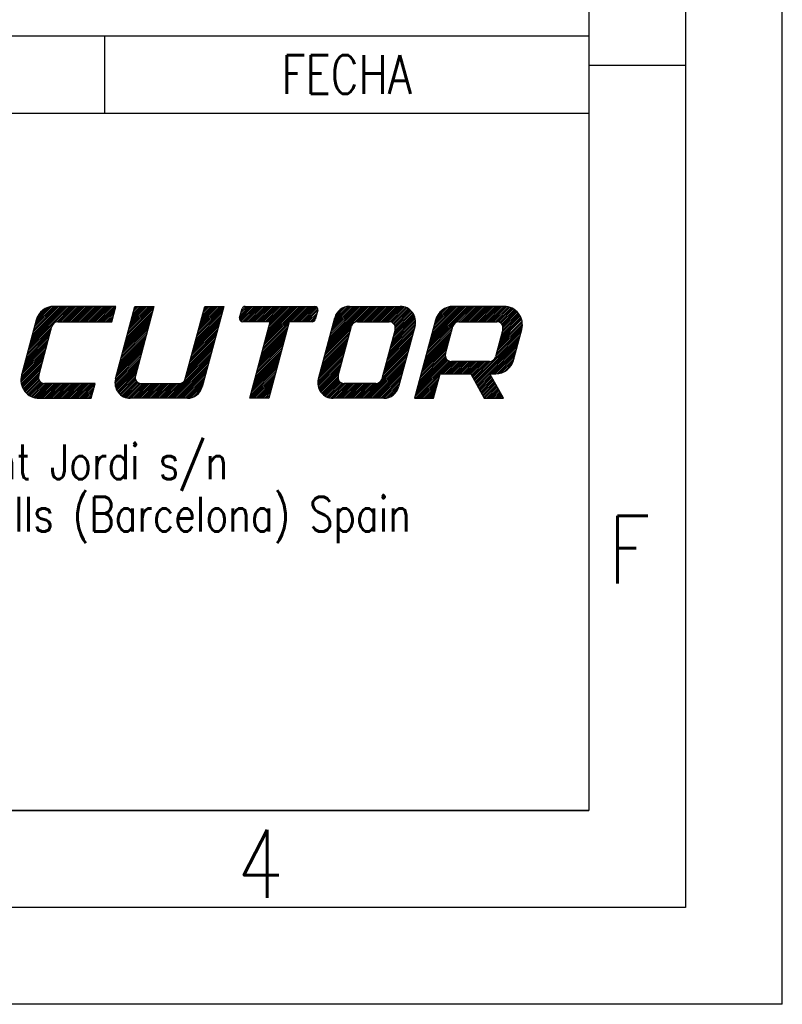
# Model space of a CAD drawing. Header units: millimetres. Extents: x 0 to 210, y 0 to 297.
# Tile 4 of 7: x 171 to 210, y 0 to 51. Entities that reach past the tile are written whole.
import ezdxf

# ---------------------------------------------------------------- set-up
doc = ezdxf.new("R2010")
doc.units = ezdxf.units.MM
doc.header["$LTSCALE"] = 19.36
doc.layers.get('0').update_dxf_attribs({"linetype": 'CONTINUOUS'})
doc.styles.get("Standard").update_dxf_attribs({"font": 'SIMPLEX.SHX', "width": 0.8})

msp = doc.modelspace()

# ---------------------------------------------------------------- linework, layer by layer
at = {"color": 7}
for p, q in [((210, 0), (210, 297)), ((200, 287), (200, 10)), ((25.0001, 50), (200.0001, 50)), ((175.0001, 50), (175.0001, 46)), ((200.0001, 50), (200.0001, 10)), ((205, 48.4621), (200.0169, 48.4621)), ((25.0001, 46), (200.0001, 46)), ((171.1069, 33.9682), (173.1649, 36.0262)), ((171.1396, 34.0903), (173.0755, 36.0262)), ((171.1724, 34.2125), (172.986, 36.0262)), ((171.2051, 34.3347), (172.8966, 36.0262)), ((171.2378, 34.4568), (172.8072, 36.0262)), ((171.2706, 34.579), (172.7177, 36.0262)), ((171.3033, 34.7012), (172.6283, 36.0262)), ((171.336, 34.8234), (172.5389, 36.0262)), ((171.3688, 34.9455), (172.4494, 36.0262)), ((171.4015, 35.0677), (172.3596, 36.0258)), ((171.4342, 35.1899), (172.2624, 36.0181)), ((171.467, 35.312), (172.1517, 35.9967)), ((171.5125, 35.447), (172.0168, 35.9513)), ((171.6426, 35.6665), (171.7973, 35.8212)), ((175.5866, 36.0262), (172.3862, 36.0262)), ((172.4033, 35.1751), (173.2543, 36.0262)), ((172.5509, 35.2333), (173.3438, 36.0262)), ((172.6427, 35.2357), (173.4332, 36.0262)), ((172.7321, 35.2357), (173.5226, 36.0262)), ((172.8216, 35.2357), (173.6121, 36.0262)), ((172.911, 35.2357), (173.7015, 36.0262)), ((173.0004, 35.2357), (173.7909, 36.0262)), ((173.0899, 35.2357), (173.8804, 36.0262)), ((173.1793, 35.2357), (173.9698, 36.0262)), ((173.2687, 35.2357), (174.0592, 36.0262)), ((173.3582, 35.2357), (174.1487, 36.0262)), ((173.4476, 35.2357), (174.2381, 36.0262)), ((173.537, 35.2357), (174.3275, 36.0262)), ((173.6265, 35.2357), (174.417, 36.0262)), ((173.7159, 35.2357), (174.5064, 36.0262)), ((173.8054, 35.2357), (174.5959, 36.0262)), ((173.8948, 35.2357), (174.6853, 36.0262)), ((173.9842, 35.2357), (174.7747, 36.0262)), ((174.0737, 35.2357), (174.8642, 36.0262)), ((174.1631, 35.2357), (174.9536, 36.0262)), ((174.2525, 35.2357), (175.043, 36.0262)), ((174.342, 35.2357), (175.1325, 36.0262)), ((174.4314, 35.2357), (175.2219, 36.0262)), ((174.5208, 35.2357), (175.3113, 36.0262)), ((174.6103, 35.2357), (175.4008, 36.0262)), ((174.6997, 35.2357), (175.4902, 36.0262)), ((174.7891, 35.2357), (175.5796, 36.0262)), ((174.8786, 35.2357), (175.5564, 35.9135)), ((174.968, 35.2357), (175.5236, 35.7913)), ((175.0574, 35.2357), (175.4909, 35.6692)), ((175.3748, 35.2357), (175.5866, 36.0262)), ((175.5644, 32.2783), (176.5687, 36.0262)), ((176.1123, 34.3229), (177.4538, 35.6645)), ((176.145, 34.4451), (177.4865, 35.7866)), ((176.1777, 34.5673), (177.5192, 35.9088)), ((176.2105, 34.6894), (177.5472, 36.0262)), ((176.2432, 34.8116), (177.4578, 36.0262)), ((176.2759, 34.9338), (177.3683, 36.0262)), ((176.3087, 35.0559), (177.2789, 36.0262)), ((176.3414, 35.1781), (177.1895, 36.0262)), ((176.3741, 35.3003), (177.1, 36.0262)), ((176.4069, 35.4225), (177.0106, 36.0262)), ((176.4396, 35.5446), (176.9212, 36.0262)), ((176.4723, 35.6668), (176.8317, 36.0262)), ((176.5051, 35.789), (176.7423, 36.0262)), ((176.5378, 35.9111), (176.6529, 36.0262)), ((176.5687, 36.0262), (177.5507, 36.0262)), ((177.5507, 36.0262), (176.5915, 32.4464)), ((179.1665, 32.2828), (180.1696, 36.0262)), ((179.7218, 34.355), (181.0633, 35.6966)), ((179.7545, 34.4772), (181.096, 35.8187)), ((179.7872, 34.5994), (181.1287, 35.9409)), ((179.82, 34.7215), (181.1246, 36.0262)), ((179.8527, 34.8437), (181.0352, 36.0262)), ((179.8854, 34.9659), (180.9457, 36.0262)), ((179.9182, 35.0881), (180.8563, 36.0262)), ((179.9509, 35.2102), (180.7669, 36.0262)), ((179.9836, 35.3324), (180.6774, 36.0262)), ((180.0164, 35.4546), (180.588, 36.0262)), ((181.1516, 36.0262), (180.0377, 31.8691)), ((180.0491, 35.5767), (180.4986, 36.0262)), ((180.0818, 35.6989), (180.4091, 36.0262)), ((180.1146, 35.8211), (180.3197, 36.0262)), ((180.1473, 35.9432), (180.2302, 36.0262)), ((180.1696, 36.0262), (181.1516, 36.0262)), ((181.9745, 35.3556), (182.645, 36.0262)), ((181.9752, 35.4347), (182.1023, 35.909)), ((181.9792, 35.4499), (182.5556, 36.0262)), ((182.0039, 35.2957), (182.7344, 36.0262)), ((182.012, 35.572), (182.4661, 36.0262)), ((182.0447, 35.6942), (182.3767, 36.0262)), ((182.0525, 35.2548), (182.8239, 36.0262)), ((182.0774, 35.8164), (182.2873, 36.0262)), ((182.1171, 35.9455), (182.1776, 36.0059)), ((182.1229, 35.2358), (182.9133, 36.0262)), ((182.2122, 35.2357), (183.0027, 36.0262)), ((182.255, 36.0262), (185.8559, 36.0262)), ((182.3017, 35.2357), (183.0922, 36.0262)), ((182.3911, 35.2357), (183.1816, 36.0262)), ((182.4805, 35.2357), (183.271, 36.0262)), ((182.57, 35.2357), (183.3605, 36.0262)), ((182.6594, 35.2357), (183.4499, 36.0262)), ((182.7488, 35.2357), (183.5393, 36.0262)), ((182.8383, 35.2357), (183.6288, 36.0262)), ((182.9277, 35.2357), (183.7182, 36.0262)), ((183.0171, 35.2357), (183.8076, 36.0262)), ((183.1066, 35.2357), (183.8971, 36.0262)), ((183.196, 35.2357), (183.9865, 36.0262)), ((183.2003, 33.8985), (185.328, 36.0262)), ((183.233, 34.0206), (185.2386, 36.0262)), ((183.2658, 34.1428), (185.1492, 36.0262)), ((183.2854, 35.2357), (184.0759, 36.0262)), ((183.2985, 34.265), (185.0597, 36.0262)), ((183.3313, 34.3871), (184.9703, 36.0262)), ((183.364, 34.5093), (184.8809, 36.0262)), ((183.3749, 35.2357), (184.1654, 36.0262)), ((183.3967, 34.6315), (184.7914, 36.0262)), ((183.4295, 34.7537), (184.702, 36.0262)), ((183.4622, 34.8758), (184.6126, 36.0262)), ((183.4643, 35.2357), (184.2548, 36.0262)), ((183.4949, 34.998), (184.5231, 36.0262)), ((183.5277, 35.1202), (184.4337, 36.0262)), ((183.5538, 35.2357), (184.3443, 36.0262)), ((184.627, 35.2357), (185.4175, 36.0262)), ((184.7164, 35.2357), (185.5069, 36.0262)), ((184.8058, 35.2357), (185.5963, 36.0262)), ((184.8953, 35.2357), (185.6858, 36.0262)), ((184.9847, 35.2357), (185.7752, 36.0262)), ((185.0741, 35.2357), (185.8644, 36.026)), ((185.1636, 35.2357), (185.9336, 36.0057)), ((185.253, 35.2357), (185.9815, 35.9641)), ((185.3425, 35.2357), (186.01, 35.9032)), ((185.4319, 35.2357), (186.0032, 35.807)), ((185.5213, 35.2357), (185.9704, 35.6848)), ((186.0086, 35.8272), (185.8815, 35.3529)), ((186.4608, 33.8499), (188.6371, 36.0262)), ((186.4936, 33.9721), (188.5477, 36.0262)), ((186.5263, 34.0942), (188.4583, 36.0262)), ((186.559, 34.2164), (188.3688, 36.0262)), ((186.5918, 34.3386), (188.2794, 36.0262)), ((186.6245, 34.4608), (188.19, 36.0262)), ((186.6573, 34.5829), (188.1005, 36.0262)), ((186.69, 34.7051), (188.0111, 36.0262)), ((186.7227, 34.8273), (187.9216, 36.0262)), ((186.7555, 34.9494), (187.8322, 36.0262)), ((186.7882, 35.0716), (187.7428, 36.0262)), ((186.8209, 35.1938), (187.6533, 36.0262)), ((186.8537, 35.3159), (187.5585, 36.0208)), ((186.8864, 35.4381), (187.4481, 35.9998)), ((186.9391, 35.5802), (187.306, 35.9471)), ((187.6506, 36.0262), (190.2694, 36.0262)), ((187.8858, 35.1854), (188.7266, 36.0262)), ((188.0238, 35.2339), (188.816, 36.0262)), ((188.1149, 35.2357), (188.9054, 36.0262)), ((188.2044, 35.2357), (188.9949, 36.0262)), ((188.2938, 35.2357), (189.0843, 36.0262)), ((188.3832, 35.2357), (189.1737, 36.0262)), ((188.4727, 35.2357), (189.2632, 36.0262)), ((188.5621, 35.2357), (189.3526, 36.0262)), ((188.6515, 35.2357), (189.442, 36.0262)), ((188.741, 35.2357), (189.5315, 36.0262)), ((188.8304, 35.2357), (189.6209, 36.0262)), ((188.9198, 35.2357), (189.7103, 36.0262)), ((189.0093, 35.2357), (189.7998, 36.0262)), ((189.0987, 35.2357), (189.8892, 36.0262)), ((189.1881, 35.2357), (189.9786, 36.0262)), ((189.2776, 35.2357), (190.0681, 36.0262)), ((189.367, 35.2357), (190.1575, 36.0262)), ((189.4565, 35.2357), (190.247, 36.0262)), ((189.5459, 35.2357), (190.3338, 36.0236)), ((189.6353, 35.2357), (190.4127, 36.0131)), ((189.7234, 35.2343), (190.4852, 35.9961)), ((189.7969, 35.2184), (190.5523, 35.9738)), ((189.8577, 35.1898), (190.6147, 35.9468)), ((189.9087, 35.1513), (190.6728, 35.9155)), ((189.9178, 34.5344), (190.9752, 35.5917)), ((189.9505, 34.6565), (190.9431, 35.6491)), ((189.9506, 35.1038), (190.727, 35.8802)), ((189.9831, 35.0468), (190.7775, 35.8412)), ((189.9833, 34.7787), (190.9072, 35.7027)), ((190.0043, 34.9786), (190.8243, 35.7986)), ((190.0088, 34.8937), (190.8676, 35.7525)), ((191.6842, 33.7966), (193.9138, 36.0262)), ((191.717, 33.9188), (193.8243, 36.0262)), ((191.7497, 34.041), (193.7349, 36.0262)), ((191.7824, 34.1632), (193.6455, 36.0262)), ((191.8152, 34.2853), (193.556, 36.0262)), ((191.8479, 34.4075), (193.4666, 36.0262)), ((191.8807, 34.5297), (193.3772, 36.0262)), ((191.9134, 34.6518), (193.2877, 36.0262)), ((191.9461, 34.774), (193.1983, 36.0262)), ((191.9789, 34.8962), (193.1089, 36.0262)), ((192.0116, 35.0183), (193.0194, 36.0262)), ((192.0443, 35.1405), (192.9263, 36.0225)), ((192.0771, 35.2627), (192.8218, 36.0074)), ((192.1133, 35.3883), (192.6988, 35.9738)), ((192.1889, 35.5534), (192.5337, 35.8982)), ((195.6284, 36.0262), (193.0096, 36.0262)), ((193.1974, 35.2204), (194.0032, 36.0262)), ((193.3022, 35.2357), (194.0927, 36.0262)), ((193.3916, 35.2357), (194.1821, 36.0262)), ((193.481, 35.2357), (194.2715, 36.0262)), ((193.5705, 35.2357), (194.361, 36.0262)), ((193.6599, 35.2357), (194.4504, 36.0262)), ((193.7493, 35.2357), (194.5398, 36.0262)), ((193.8388, 35.2357), (194.6293, 36.0262)), ((193.9282, 35.2357), (194.7187, 36.0262)), ((194.0176, 35.2357), (194.8081, 36.0262)), ((194.1071, 35.2357), (194.8976, 36.0262)), ((194.1965, 35.2357), (194.987, 36.0262)), ((194.2859, 35.2357), (195.0764, 36.0262)), ((194.3754, 35.2357), (195.1659, 36.0262)), ((194.4648, 35.2357), (195.2553, 36.0262)), ((194.5542, 35.2357), (195.3447, 36.0262)), ((194.6437, 35.2357), (195.4342, 36.0262)), ((194.7331, 35.2357), (195.5236, 36.0262)), ((194.8225, 35.2357), (195.613, 36.0262)), ((194.912, 35.2357), (195.6998, 36.0235)), ((195.0014, 35.2357), (195.7798, 36.014)), ((195.0909, 35.2357), (195.8541, 35.9989)), ((195.1803, 35.2357), (195.9237, 35.9791)), ((195.2695, 35.2355), (195.989, 35.955)), ((195.3467, 35.2232), (196.0505, 35.9271)), ((195.41, 35.1971), (196.1086, 35.8957)), ((195.4631, 35.1607), (196.1633, 35.861)), ((195.507, 35.1152), (196.2149, 35.8231)), ((195.5229, 34.6839), (196.4276, 35.5886)), ((195.5417, 35.0605), (196.2634, 35.7822)), ((195.5556, 34.8061), (196.3911, 35.6416)), ((195.5657, 34.995), (196.309, 35.7383)), ((195.5748, 34.9147), (196.3515, 35.6915)), ((171.4699, 35.3231), (170.7074, 32.4773)), ((171.0741, 33.846), (172.3337, 35.1056)), ((172.5894, 35.2357), (175.3748, 35.2357)), ((175.1469, 35.2357), (175.4582, 35.547)), ((175.2363, 35.2357), (175.4254, 35.4248)), ((175.3257, 35.2357), (175.3927, 35.3026)), ((175.9813, 33.8342), (177.3228, 35.1758)), ((176.014, 33.9564), (177.3556, 35.2979)), ((176.0468, 34.0786), (177.3883, 35.4201)), ((176.0795, 34.2008), (177.421, 35.5423)), ((179.5581, 33.7442), (180.8996, 35.0857)), ((179.5908, 33.8664), (180.9323, 35.2079)), ((179.6235, 33.9885), (180.9651, 35.33)), ((179.6563, 34.1107), (180.9978, 35.4522)), ((179.689, 34.2329), (181.0305, 35.5744)), ((183.5586, 35.2357), (182.1279, 35.2357)), ((182.4996, 31.2832), (183.5586, 35.2357)), ((183.1676, 33.7763), (184.5091, 35.1178)), ((184.5407, 35.2357), (183.4816, 31.2832)), ((185.7288, 35.2357), (184.5407, 35.2357)), ((185.6108, 35.2357), (185.9377, 35.5626)), ((185.7002, 35.2357), (185.905, 35.4405)), ((185.8156, 35.2616), (185.8609, 35.307)), ((186.0397, 32.2783), (186.887, 35.4403)), ((186.4281, 33.7277), (187.7909, 35.0905)), ((188.0569, 35.2357), (189.6936, 35.2357)), ((189.7214, 33.8013), (191.0532, 35.1332)), ((189.7541, 33.9235), (191.0599, 35.2293)), ((189.7868, 34.0457), (191.0559, 35.3148)), ((189.8196, 34.1679), (191.0442, 35.3925)), ((189.8523, 34.29), (191.0262, 35.4639)), ((189.8851, 34.4122), (191.003, 35.5301)), ((192.0933, 35.3231), (191.0108, 31.2832)), ((193.2945, 35.2357), (195.2587, 35.2357)), ((195.2937, 33.8287), (196.5764, 35.1114)), ((195.3265, 33.9509), (196.5698, 35.1942)), ((195.3592, 34.0731), (196.5571, 35.2709)), ((195.3919, 34.1953), (196.5392, 35.3425)), ((195.4247, 34.3174), (196.5169, 35.4097)), ((195.4574, 34.4396), (196.4907, 35.4729)), ((195.4902, 34.5618), (196.4608, 35.5324)), ((170.9432, 33.3573), (172.1729, 34.587)), ((170.9759, 33.4795), (172.2057, 34.7092)), ((171.0087, 33.6017), (172.2384, 34.8314)), ((171.0414, 33.7238), (172.2711, 34.9536)), ((171.5994, 32.4464), (172.2839, 35.0013)), ((175.8176, 33.2234), (177.1592, 34.5649)), ((175.8504, 33.3456), (177.1919, 34.6871)), ((175.8831, 33.4677), (177.2246, 34.8093)), ((175.9158, 33.5899), (177.2574, 34.9314)), ((175.9486, 33.7121), (177.2901, 35.0536)), ((179.4271, 33.2555), (180.7687, 34.597)), ((179.4599, 33.3777), (180.8014, 34.7192)), ((179.4926, 33.4998), (180.8341, 34.8414)), ((179.5253, 33.622), (180.8669, 34.9635)), ((183.0366, 33.2876), (184.3782, 34.6291)), ((183.0694, 33.4098), (184.4109, 34.7513)), ((183.1021, 33.5319), (184.4436, 34.8735)), ((183.1348, 33.6541), (184.4764, 34.9956)), ((186.2972, 33.239), (187.6387, 34.5806)), ((186.3299, 33.3612), (187.6714, 34.7027)), ((186.3626, 33.4834), (187.7042, 34.8249)), ((186.3954, 33.6056), (187.7369, 34.9471)), ((187.0669, 32.4464), (187.7514, 35.0013)), ((189.9991, 34.8377), (189.3145, 32.2828)), ((189.5904, 33.3127), (190.932, 34.6542)), ((189.6232, 33.4348), (190.9647, 34.7764)), ((189.6559, 33.557), (190.9974, 34.8985)), ((189.6886, 33.6792), (191.0302, 35.0207)), ((191.033, 35.0311), (190.1857, 31.8691)), ((191.5533, 33.308), (192.8948, 34.6495)), ((191.586, 33.4301), (192.9276, 34.7717)), ((191.6188, 33.5523), (192.9603, 34.8938)), ((191.6515, 33.6745), (192.9936, 35.0166)), ((192.6079, 33.5784), (192.9891, 35.0013)), ((195.1325, 33.3098), (196.5043, 34.6816)), ((195.5641, 34.8377), (195.1828, 33.4148)), ((195.1955, 33.4622), (196.5371, 34.8038)), ((195.2283, 33.5844), (196.5638, 34.9199)), ((195.261, 33.7066), (196.5753, 35.0208)), ((196.121, 33.2511), (196.5447, 34.8321)), ((170.8123, 32.8686), (172.042, 34.0984)), ((170.845, 32.9908), (172.0747, 34.2205)), ((170.8777, 33.113), (172.1075, 34.3427)), ((170.9105, 33.2351), (172.1402, 34.4649)), ((175.6867, 32.7347), (177.0282, 34.0762)), ((175.7194, 32.8569), (177.061, 34.1984)), ((175.7522, 32.9791), (177.0937, 34.3206)), ((175.7849, 33.1012), (177.1264, 34.4427)), ((179.2962, 32.7668), (180.6377, 34.1083)), ((179.3289, 32.889), (180.6705, 34.2305)), ((179.3617, 33.0112), (180.7032, 34.3527)), ((179.3944, 33.1333), (180.7359, 34.4749)), ((182.9057, 32.7989), (184.2472, 34.1404)), ((182.9384, 32.9211), (184.28, 34.2626)), ((182.9712, 33.0433), (184.3127, 34.3848)), ((183.0039, 33.1654), (184.3454, 34.507)), ((186.1662, 32.7504), (187.5077, 34.0919)), ((186.199, 32.8725), (187.5405, 34.2141)), ((186.2317, 32.9947), (187.5732, 34.3362)), ((186.2644, 33.1169), (187.606, 34.4584)), ((189.4595, 32.824), (190.801, 34.1655)), ((189.4922, 32.9462), (190.8338, 34.2877)), ((189.525, 33.0683), (190.8665, 34.4098)), ((189.5577, 33.1905), (190.8992, 34.532)), ((191.4224, 32.8193), (192.7639, 34.1608)), ((191.4551, 32.9414), (192.7966, 34.283)), ((191.4878, 33.0636), (192.8294, 34.4051)), ((191.5206, 33.1858), (192.8621, 34.5273)), ((194.1076, 32.1954), (196.4716, 34.5594)), ((194.1394, 32.1378), (196.4389, 34.4372)), ((194.1712, 32.0802), (196.4061, 34.3151)), ((194.2031, 32.0226), (196.3734, 34.1929)), ((194.2349, 31.965), (196.3406, 34.0707)), ((170.6878, 32.3864), (171.911, 33.6097)), ((170.7141, 32.5021), (171.9438, 33.7319)), ((170.7468, 32.6243), (171.9765, 33.854)), ((170.7795, 32.7465), (172.0093, 33.9762)), ((175.5567, 32.247), (176.8973, 33.5876)), ((175.5885, 32.3682), (176.93, 33.7097)), ((175.6212, 32.4904), (176.9627, 33.8319)), ((175.654, 32.6125), (176.9955, 33.9541)), ((179.1652, 32.2781), (180.5068, 33.6197)), ((179.198, 32.4003), (180.5395, 33.7418)), ((179.2307, 32.5225), (180.5722, 33.864)), ((179.2635, 32.6446), (180.605, 33.9862)), ((182.7748, 32.3102), (184.1163, 33.6518)), ((182.8075, 32.4324), (184.149, 33.7739)), ((182.8402, 32.5546), (184.1817, 33.8961)), ((182.873, 32.6768), (184.2145, 34.0183)), ((186.0355, 32.2619), (187.3768, 33.6032)), ((186.068, 32.3839), (187.4095, 33.7254)), ((186.1008, 32.506), (187.4423, 33.8476)), ((186.1335, 32.6282), (187.475, 33.9697)), ((189.2727, 32.19), (190.6373, 33.5547)), ((189.3286, 32.3353), (190.6701, 33.6768)), ((189.3613, 32.4575), (190.7028, 33.799)), ((189.394, 32.5796), (190.7355, 33.9212)), ((189.4268, 32.7018), (190.7683, 34.0433)), ((191.2587, 32.2084), (192.6019, 33.5516)), ((191.2914, 32.3306), (192.6329, 33.6721)), ((191.3242, 32.4528), (192.6657, 33.7943)), ((191.3569, 32.5749), (192.6984, 33.9165)), ((191.3896, 32.6971), (192.7311, 34.0386)), ((194.9073, 32.548), (196.3079, 33.9486)), ((194.9968, 32.548), (196.2752, 33.8264)), ((195.0862, 32.548), (196.2424, 33.7042)), ((195.1756, 32.548), (196.2097, 33.5821)), ((170.6758, 32.1955), (171.8456, 33.3653)), ((170.6766, 32.2858), (171.8783, 33.4875)), ((170.6826, 32.1129), (171.8128, 33.2432)), ((170.6954, 32.0363), (171.7801, 33.121)), ((175.5378, 32.0492), (176.8318, 33.3432)), ((175.5403, 32.1412), (176.8645, 33.4654)), ((175.5447, 31.9667), (176.7991, 33.221)), ((175.5588, 31.8913), (176.7663, 33.0989)), ((178.2597, 31.2832), (180.474, 33.4975)), ((178.3492, 31.2832), (180.4413, 33.3753)), ((178.4386, 31.2832), (180.4086, 33.2532)), ((178.528, 31.2832), (180.3758, 33.131)), ((182.6111, 31.6994), (183.9526, 33.0409)), ((182.6438, 31.8216), (183.9853, 33.1631)), ((182.6765, 31.9437), (184.0181, 33.2853)), ((182.7093, 32.0659), (184.0508, 33.4074)), ((182.742, 32.1881), (184.0835, 33.5296)), ((186.0129, 32.0604), (187.3113, 33.3589)), ((186.0169, 32.1538), (187.3441, 33.481)), ((186.0187, 31.9768), (187.2786, 33.2367)), ((186.032, 31.9006), (187.2459, 33.1145)), ((188.4553, 31.2832), (190.6046, 33.4325)), ((188.5447, 31.2832), (190.5719, 33.3103)), ((188.6342, 31.2832), (190.5391, 33.1881)), ((188.7236, 31.2832), (190.5064, 33.066)), ((191.0295, 31.3532), (192.861, 33.1847)), ((191.0489, 31.2832), (192.9461, 33.1804)), ((191.0623, 31.4754), (192.7916, 33.2047)), ((191.095, 31.5976), (192.7337, 33.2363)), ((191.1277, 31.7197), (192.6854, 33.2774)), ((191.1605, 31.8419), (192.6461, 33.3275)), ((191.1932, 31.9641), (192.6165, 33.3874)), ((191.2259, 32.0863), (192.5992, 33.4595)), ((192.4032, 32.548), (193.0356, 33.1804)), ((192.4926, 32.548), (193.125, 33.1804)), ((192.582, 32.548), (193.2144, 33.1804)), ((192.6715, 32.548), (193.3039, 33.1804)), ((192.7609, 32.548), (193.3933, 33.1804)), ((192.8503, 32.548), (193.4827, 33.1804)), ((194.8774, 33.1804), (192.9133, 33.1804)), ((192.9398, 32.548), (193.5722, 33.1804)), ((193.0292, 32.548), (193.6616, 33.1804)), ((193.1186, 32.548), (193.751, 33.1804)), ((193.2081, 32.548), (193.8405, 33.1804)), ((193.2975, 32.548), (193.9299, 33.1804)), ((193.3869, 32.548), (194.0193, 33.1804)), ((193.4764, 32.548), (194.1088, 33.1804)), ((193.5658, 32.548), (194.1982, 33.1804)), ((193.6552, 32.548), (194.2876, 33.1804)), ((193.7447, 32.548), (194.3771, 33.1804)), ((193.8341, 32.548), (194.4665, 33.1804)), ((193.9166, 32.541), (194.5559, 33.1804)), ((193.9484, 32.4834), (194.6454, 33.1804)), ((193.9802, 32.4258), (194.7348, 33.1804)), ((194.0121, 32.3682), (194.8242, 33.1804)), ((194.0439, 32.3106), (194.9161, 33.1828)), ((194.0757, 32.253), (195.0642, 33.2415)), ((195.2671, 32.55), (196.177, 33.4599)), ((195.3688, 32.5623), (196.1442, 33.3377)), ((195.4869, 32.5909), (196.1104, 33.2145)), ((195.6382, 32.6528), (196.0485, 33.0631)), ((170.7134, 31.9649), (171.7474, 32.9988)), ((170.7358, 31.8978), (171.7146, 32.8767)), ((170.7622, 31.8348), (171.6819, 32.7545)), ((170.7921, 31.7753), (171.6492, 32.6323)), ((175.5787, 31.8218), (176.7336, 32.9767)), ((175.6036, 31.7572), (176.7009, 32.8545)), ((175.6329, 31.6971), (176.6681, 32.7324)), ((175.6663, 31.6411), (176.6354, 32.6102)), ((178.6175, 31.2832), (180.3431, 33.0088)), ((178.7069, 31.2832), (180.3104, 32.8866)), ((178.7963, 31.2832), (180.2776, 32.7645)), ((178.8858, 31.2832), (180.2449, 32.6423)), ((182.5129, 31.3329), (183.8544, 32.6744)), ((182.5456, 31.4551), (183.8871, 32.7966)), ((182.5526, 31.2832), (183.8217, 32.5522)), ((182.5783, 31.5772), (183.9199, 32.9187)), ((186.0512, 31.8304), (187.2131, 32.9924)), ((186.0755, 31.7652), (187.1804, 32.8702)), ((186.1042, 31.7046), (187.1477, 32.748)), ((186.1372, 31.6481), (187.1149, 32.6258)), ((188.813, 31.2832), (190.4737, 32.9438)), ((188.9025, 31.2832), (190.4409, 32.8216)), ((188.9919, 31.2832), (190.4082, 32.6995)), ((189.0813, 31.2832), (190.3755, 32.5773)), ((191.9928, 31.2832), (192.3317, 32.548)), ((192.3317, 32.548), (193.9127, 32.548)), ((193.9127, 32.548), (194.6117, 31.2832)), ((194.2667, 31.9074), (194.8993, 32.5399)), ((194.8948, 32.548), (195.2048, 32.548)), ((195.5937, 31.2832), (194.8948, 32.548)), ((170.8255, 31.7192), (171.6164, 32.5102)), ((170.862, 31.6663), (171.59, 32.3943)), ((170.9017, 31.6165), (171.5936, 32.3085)), ((170.9443, 31.5697), (171.6143, 32.2397)), ((170.9899, 31.5259), (171.6464, 32.1824)), ((171.0386, 31.4851), (171.6879, 32.1345)), ((171.0903, 31.4474), (171.7385, 32.0956)), ((171.1451, 31.4128), (171.7989, 32.0666)), ((171.2032, 31.3815), (171.8719, 32.0501)), ((171.2649, 31.3537), (171.9596, 32.0484)), ((171.3303, 31.3297), (172.049, 32.0484)), ((171.4, 31.3099), (172.1384, 32.0484)), ((171.4745, 31.295), (172.2279, 32.0484)), ((171.5546, 31.2857), (172.3173, 32.0484)), ((171.6416, 31.2832), (172.4068, 32.0484)), ((171.731, 31.2832), (172.4962, 32.0484)), ((171.8204, 31.2832), (172.5856, 32.0484)), ((174.5207, 32.0484), (171.9048, 32.0484)), ((171.9099, 31.2832), (172.6751, 32.0484)), ((171.9993, 31.2832), (172.7645, 32.0484)), ((172.0887, 31.2832), (172.8539, 32.0484)), ((172.1782, 31.2832), (172.9434, 32.0484)), ((172.2676, 31.2832), (173.0328, 32.0484)), ((172.357, 31.2832), (173.1222, 32.0484)), ((172.4465, 31.2832), (173.2117, 32.0484)), ((172.5359, 31.2832), (173.3011, 32.0484)), ((172.6253, 31.2832), (173.3905, 32.0484)), ((172.7148, 31.2832), (173.48, 32.0484)), ((172.8042, 31.2832), (173.5694, 32.0484)), ((172.8936, 31.2832), (173.6588, 32.0484)), ((172.9831, 31.2832), (173.7483, 32.0484)), ((173.0725, 31.2832), (173.8377, 32.0484)), ((173.1619, 31.2832), (173.9271, 32.0484)), ((173.2514, 31.2832), (174.0166, 32.0484)), ((173.3408, 31.2832), (174.106, 32.0484)), ((173.4302, 31.2832), (174.1955, 32.0484)), ((173.5197, 31.2832), (174.2849, 32.0484)), ((173.6091, 31.2832), (174.3743, 32.0484)), ((173.6986, 31.2832), (174.4638, 32.0484)), ((174.3157, 31.2832), (174.5207, 32.0484)), ((175.7035, 31.5889), (176.6027, 32.488)), ((175.7444, 31.5404), (176.581, 32.3769)), ((175.7889, 31.4954), (176.5885, 32.295)), ((175.837, 31.4541), (176.6115, 32.2286)), ((175.8888, 31.4164), (176.6454, 32.173)), ((175.9443, 31.3825), (176.6886, 32.1268)), ((176.0039, 31.3527), (176.7408, 32.0896)), ((176.0679, 31.3272), (176.8033, 32.0626)), ((176.1368, 31.3067), (176.879, 32.0489)), ((176.2114, 31.2918), (176.9679, 32.0484)), ((176.2929, 31.284), (177.0574, 32.0484)), ((176.3816, 31.2832), (177.1468, 32.0484)), ((176.471, 31.2832), (177.2362, 32.0484)), ((176.5605, 31.2832), (177.3257, 32.0484)), ((176.6499, 31.2832), (177.4151, 32.0484)), ((176.7393, 31.2832), (177.5045, 32.0484)), ((176.8288, 31.2832), (177.594, 32.0484)), ((176.8969, 32.0484), (178.8611, 32.0484)), ((176.9182, 31.2832), (177.6834, 32.0484)), ((177.0076, 31.2832), (177.7728, 32.0484)), ((177.0971, 31.2832), (177.8623, 32.0484)), ((177.1865, 31.2832), (177.9517, 32.0484)), ((177.2759, 31.2832), (178.0412, 32.0484)), ((177.3654, 31.2832), (178.1306, 32.0484)), ((177.4548, 31.2832), (178.22, 32.0484)), ((177.5443, 31.2832), (178.3095, 32.0484)), ((177.6337, 31.2832), (178.3989, 32.0484)), ((177.7231, 31.2832), (178.4883, 32.0484)), ((177.8126, 31.2832), (178.5778, 32.0484)), ((177.902, 31.2832), (178.6672, 32.0484)), ((177.9914, 31.2832), (178.7566, 32.0484)), ((178.0809, 31.2832), (178.8461, 32.0484)), ((178.1703, 31.2832), (178.9476, 32.0604)), ((178.9752, 31.2832), (180.2122, 32.5201)), ((179.0646, 31.2832), (180.1794, 32.398)), ((179.1541, 31.2832), (180.1467, 32.2758)), ((179.2435, 31.2832), (180.1139, 32.1536)), ((179.3353, 31.2856), (180.0812, 32.0314)), ((182.642, 31.2832), (183.7889, 32.4301)), ((182.7315, 31.2832), (183.7562, 32.3079)), ((182.8209, 31.2832), (183.7234, 32.1857)), ((182.9103, 31.2832), (183.6907, 32.0636)), ((186.1739, 31.5954), (187.0822, 32.5037)), ((186.2143, 31.5464), (187.057, 32.3891)), ((186.2584, 31.501), (187.0618, 32.3045)), ((186.306, 31.4592), (187.0832, 32.2364)), ((186.3573, 31.421), (187.1158, 32.1796)), ((186.4123, 31.3866), (187.1579, 32.1322)), ((186.4714, 31.3562), (187.209, 32.0938)), ((186.5347, 31.3302), (187.27, 32.0654)), ((186.603, 31.309), (187.3437, 32.0497)), ((186.6768, 31.2934), (187.4318, 32.0484)), ((186.7574, 31.2845), (187.5212, 32.0484)), ((186.8455, 31.2832), (187.6107, 32.0484)), ((186.9349, 31.2832), (187.7001, 32.0484)), ((187.0243, 31.2832), (187.7896, 32.0484)), ((187.1138, 31.2832), (187.879, 32.0484)), ((187.2032, 31.2832), (187.9684, 32.0484)), ((187.2927, 31.2832), (188.0579, 32.0484)), ((189.0091, 32.0484), (187.3723, 32.0484)), ((187.3821, 31.2832), (188.1473, 32.0484)), ((187.4715, 31.2832), (188.2367, 32.0484)), ((187.561, 31.2832), (188.3262, 32.0484)), ((187.6504, 31.2832), (188.4156, 32.0484)), ((187.7398, 31.2832), (188.505, 32.0484)), ((187.8293, 31.2832), (188.5945, 32.0484)), ((187.9187, 31.2832), (188.6839, 32.0484)), ((188.0081, 31.2832), (188.7733, 32.0484)), ((188.0976, 31.2832), (188.8628, 32.0484)), ((188.187, 31.2832), (188.9522, 32.0484)), ((188.2764, 31.2832), (189.0435, 32.0503)), ((188.3659, 31.2832), (189.1837, 32.101)), ((189.1708, 31.2832), (190.3427, 32.4551)), ((189.2602, 31.2832), (190.31, 32.3329)), ((189.3497, 31.2832), (190.2772, 32.2108)), ((189.4393, 31.2834), (190.2445, 32.0886)), ((191.1384, 31.2832), (192.3056, 32.4504)), ((191.2278, 31.2832), (192.2729, 32.3282)), ((191.3172, 31.2832), (192.2401, 32.2061)), ((191.4067, 31.2832), (192.2074, 32.0839)), ((194.2986, 31.8498), (194.9311, 32.4823)), ((194.3304, 31.7922), (194.9629, 32.4247)), ((194.3622, 31.7346), (194.9947, 32.3671)), ((194.3941, 31.677), (195.0266, 32.3095)), ((194.4259, 31.6194), (195.0584, 32.2519)), ((194.4577, 31.5618), (195.0902, 32.1943)), ((194.4895, 31.5042), (195.1221, 32.1367)), ((194.5214, 31.4466), (195.1539, 32.0791)), ((194.5532, 31.389), (195.1857, 32.0215)), ((173.788, 31.2832), (174.5088, 32.004)), ((173.8774, 31.2832), (174.4761, 31.8819)), ((173.9669, 31.2832), (174.4434, 31.7597)), ((174.0563, 31.2832), (174.4106, 31.6375)), ((174.1457, 31.2832), (174.3779, 31.5154)), ((179.44, 31.3008), (180.0485, 31.9093)), ((179.5688, 31.3401), (180.0077, 31.779)), ((179.8194, 31.5014), (179.8465, 31.5284)), ((182.9998, 31.2832), (183.658, 31.9414)), ((183.0892, 31.2832), (183.6252, 31.8192)), ((183.1786, 31.2832), (183.5925, 31.697)), ((183.2681, 31.2832), (183.5598, 31.5749)), ((189.5369, 31.2916), (190.2118, 31.9664)), ((189.6522, 31.3174), (190.1784, 31.8436)), ((189.8079, 31.3837), (190.1121, 31.6879)), ((191.4961, 31.2832), (192.1746, 31.9617)), ((191.5855, 31.2832), (192.1419, 31.8396)), ((191.675, 31.2832), (192.1092, 31.7174)), ((191.7644, 31.2832), (192.0764, 31.5952)), ((194.585, 31.3314), (195.2176, 31.9639)), ((194.6263, 31.2832), (195.2494, 31.9063)), ((194.7157, 31.2832), (195.2812, 31.8487)), ((194.8052, 31.2832), (195.3131, 31.7911)), ((194.8946, 31.2832), (195.3449, 31.7335)), ((194.9841, 31.2832), (195.3767, 31.6759)), ((195.0735, 31.2832), (195.4086, 31.6183)), ((195.1629, 31.2832), (195.4404, 31.5607)), ((171.6237, 31.2832), (174.3157, 31.2832)), ((174.2352, 31.2832), (174.3452, 31.3932)), ((179.2742, 31.2832), (176.328, 31.2832)), ((183.4816, 31.2832), (182.4996, 31.2832)), ((183.3575, 31.2832), (183.527, 31.4527)), ((183.447, 31.2832), (183.4943, 31.3305)), ((189.4221, 31.2832), (186.8033, 31.2832)), ((191.0108, 31.2832), (191.9928, 31.2832)), ((191.8538, 31.2832), (192.0437, 31.4731)), ((191.9433, 31.2832), (192.011, 31.3509)), ((194.6117, 31.2832), (195.5937, 31.2832)), ((195.2524, 31.2832), (195.4722, 31.5031)), ((195.3418, 31.2832), (195.5041, 31.4454)), ((195.4312, 31.2832), (195.5359, 31.3878)), ((195.5207, 31.2832), (195.5677, 31.3302)), ((200, 10), (25, 10)), ((25.0001, 10), (200.0001, 10)), ((210, 0), (0, 0))]:
    msp.add_line(p, q, dxfattribs=at)
at = {"color": 8}
for p, q in [((205, 292), (205, 5)), ((205, 5), (20, 5))]:
    msp.add_line(p, q, dxfattribs=at)
at = {"color": 7}
for centre, radius, start, end in [((172.3862, 35.0776), 0.9486, 90.00006, 165.00001), ((182.255, 35.8681), 0.1581, 90.00007, 165.00002), ((185.8559, 35.8681), 0.1581, 344.99996, 89.99989), ((187.6506, 35.2357), 0.7905, 90.00006, 165.00001), ((190.2694, 35.2357), 0.7905, 345.00005, 89.99997), ((193.0096, 35.0776), 0.9486, 90.00003, 164.99998), ((195.6284, 35.0776), 0.9486, 345.00006, 89.99998), ((172.5894, 34.9195), 0.3162, 89.99995, 164.9999), ((182.1279, 35.3938), 0.1581, 164.99996, 269.99989), ((185.7288, 35.3938), 0.1581, 270.00025, 345.0002), ((188.0569, 34.9195), 0.3162, 89.99995, 164.9999), ((189.6936, 34.9195), 0.3162, 345.0001, 90.00002), ((193.2945, 34.9195), 0.3162, 89.99995, 164.9999), ((195.2587, 34.9195), 0.3162, 345.0001, 90.00002), ((192.9133, 33.4966), 0.3162, 165.0001, 270.00002), ((194.8774, 33.4966), 0.3162, 269.99995, 344.9999), ((195.2048, 33.4966), 0.9486, 270.00002, 344.99997), ((171.6237, 32.2318), 0.9486, 165.00006, 269.99998), ((171.9048, 32.3646), 0.3162, 165.00003, 269.99995), ((176.328, 32.0737), 0.7905, 165.00005, 269.99997), ((176.8969, 32.3646), 0.3162, 165.00003, 269.99995), ((178.8611, 32.3646), 0.3162, 270.00007, 345.00002), ((186.8033, 32.0737), 0.7905, 165.00005, 269.99997), ((187.3723, 32.3646), 0.3162, 165.00003, 269.99995), ((189.0091, 32.3646), 0.3162, 270.00007, 345.00002), ((179.2742, 32.0737), 0.7905, 270.00006, 345.00001), ((189.4221, 32.0737), 0.7905, 270.00003, 344.99997)]:
    msp.add_arc(centre, radius, start, end, dxfattribs=at)

# ---------------------------------------------------------------- texts
at = {"color": 8, "line_spacing_factor": 0.9}
for s, insert, char_height, width, attachment_point in [('FECHA', (187.5001, 49), 2, 8, 2), ('  \\PVial Sant Jordi s/n\\P08232 Viladecavalls (Barcelona) Spain', (172.0001, 31.6), 1.8, 53.28, 2), ('F', (201.0169, 25.2163), 3.5, 2.8, 1), ('4', (181.8404, 9), 3.5, 2.8, 1)]:
    msp.add_mtext(s, dxfattribs=dict(at, insert=insert, char_height=char_height, width=width, attachment_point=attachment_point))

doc.saveas('drawing.dxf')
